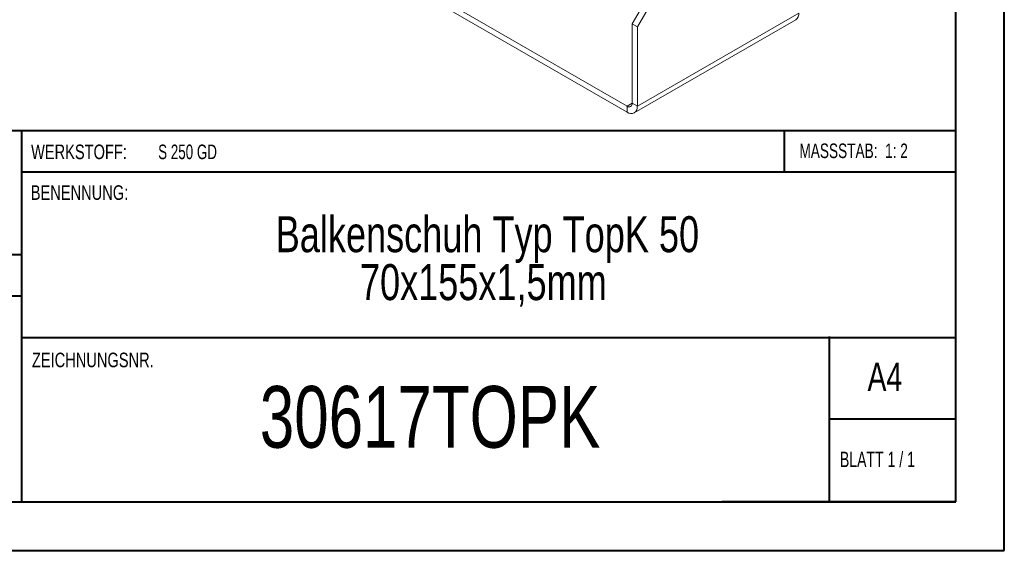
# Model space of a CAD drawing. Header units: millimetres. Extents: x 0 to 210, y 0 to 297.
# Tile 2 of 6: x 109 to 210, y 0 to 55. Entities that reach past the tile are written whole.
import ezdxf

# ---------------------------------------------------------------- set-up
doc = ezdxf.new("R2010")
doc.units = ezdxf.units.MM
doc.styles.add('SLDTEXTSTYLE0', font='TXT', dxfattribs={"width": 0.75})
doc.styles.add('SLDTEXTSTYLE1', font='TXT', dxfattribs={"width": 0.681818})
doc.styles.add('SLDTEXTSTYLE2', font='TXT', dxfattribs={"width": 0.7})
doc.styles.add('SLDTEXTSTYLE3', font='TXT', dxfattribs={"width": 0.6875})

# ---------------------------------------------------------------- blocks, each defined once
blk = doc.blocks.new('SW_NOTE_1')
at = {"color": 0, "linetype": 'Continuous', "lineweight": 0, "char_height": 3.7042, "attachment_point": 2, "style": 'SLDTEXTSTYLE0'}
for s, insert in [('Balkenschuh Typ TopK 50', (29.46, 4.77)), ('70x155x1,5mm', (29.04, -0.16))]:
    blk.add_mtext(s, dxfattribs=dict(at, insert=insert))

msp = doc.modelspace()

# ---------------------------------------------------------------- linework, layer by layer
at = {"color": 7, "linetype": 'Continuous', "lineweight": 40}
for p, q in [((210.08, 0.21), (210.08, 297.21)), ((205.08, 5.21), (205.08, 292.21)), ((205.08, 43.37), (10.11, 43.37)), ((108.91, 43.37), (108.91, 5.12)), ((187.47, 39.12), (187.47, 43.37)), ((205.08, 39.12), (108.91, 39.12)), ((108.91, 30.62), (10.11, 30.62)), ((108.91, 26.37), (10.11, 26.37)), ((108.91, 22.12), (205.08, 22.12)), ((192.08, 5.21), (192.08, 22.21)), ((205.08, 13.71), (192.08, 13.71)), ((10.08, 5.21), (205.08, 5.21)), ((205.08, 5.21), (180.99, 5.21)), ((0.08, 0.21), (210.08, 0.21))]:
    msp.add_line(p, q, dxfattribs=at)
at = {"color": 7, "linetype": 'Continuous', "lineweight": 15}
for p, q in [((171.78, 54.37), (175.67, 61.11)), ((172.31, 54.07), (176.2, 60.8)), ((171.25, 45.9), (147.56, 59.58)), ((171.25, 45.29), (147.56, 58.96)), ((172, 45.22), (188.61, 54.81)), ((172.31, 45.9), (188.92, 55.49)), ((171.78, 54.37), (172.31, 54.07)), ((171.78, 46.21), (171.78, 54.37)), ((172.31, 45.9), (172.31, 54.07)), ((171.78, 46.21), (171.25, 45.9)), ((171.25, 45.9), (171.25, 45.29)), ((171.78, 46.21), (172.31, 45.9))]:
    msp.add_line(p, q, dxfattribs=at)
for centre, radius, start, end in [((188.19, 55.41), 0.739, 305.0133, 6.2988), ((171.45, 46.16), 0.328, 230.7967, 9.214), ((171.66, 45.8), 0.655, 230.7967, 9.214)]:
    msp.add_arc(centre, radius, start, end, dxfattribs=at)

# ---------------------------------------------------------------- block references
at = {"color": 7, "linetype": 'Continuous', "lineweight": 0}
msp.add_blockref('SW_NOTE_1', (127.42, 29.82), dxfattribs=at)

# ---------------------------------------------------------------- texts
for s, insert, char_height, attachment_point, style in [('WERKSTOFF:', (109.91, 41.96), 1.5, 1, 'SLDTEXTSTYLE0'), ('S 250 GD', (122.99, 41.96), 1.5, 1, 'SLDTEXTSTYLE3'), ('MASSSTAB:  1: 2', (188.99, 42.07), 1.5, 1, 'SLDTEXTSTYLE2'), ('BENENNUNG:', (109.88, 37.77), 1.5, 1, 'SLDTEXTSTYLE0'), ('ZEICHNUNGSNR.', (110, 20.55), 1.5, 1, 'SLDTEXTSTYLE0'), ('A4', (196, 19.52), 2.91, 1, 'SLDTEXTSTYLE0'), ('30617TOPK', (150.98, 17.12), 6.35, 2, 'SLDTEXTSTYLE0'), ('BLATT 1 / 1', (193.16, 10.36), 1.5875, 1, 'SLDTEXTSTYLE1')]:
    msp.add_mtext(s, dxfattribs=dict(at, insert=insert, char_height=char_height, attachment_point=attachment_point, style=style))

doc.saveas('drawing.dxf')
